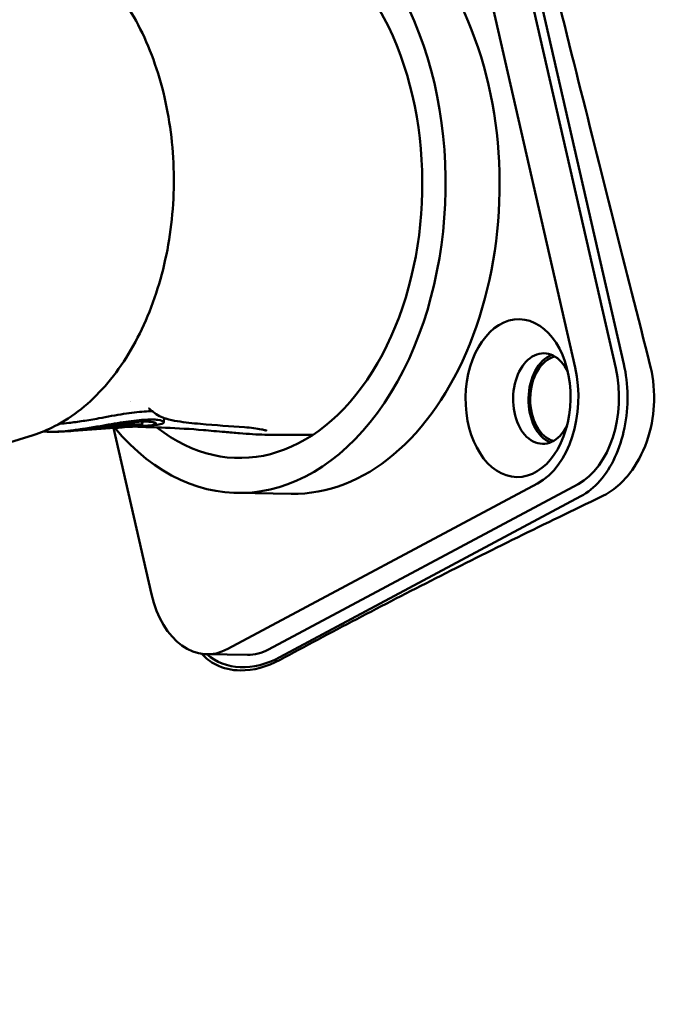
# Model space of a CAD drawing. Header units: millimetres. Extents: x 0 to 4878, y -120 to 1682.
# Tile 94 of 213: x 475 to 500, y 1304 to 1342. Entities that reach past the tile are written whole.
import ezdxf

# ---------------------------------------------------------------- set-up
doc = ezdxf.new("R2010")
doc.units = ezdxf.units.MM
doc.header["$LTSCALE"] = 2
doc.layers.add('Sichtbar (ISO)', color=7, linetype='Continuous', lineweight=50)

msp = doc.modelspace()

# ---------------------------------------------------------------- linework, layer by layer
at = {"layer": 'Sichtbar (ISO)'}
for p, q in [((491.1373, 1351.6173), (496.3025, 1329.0199)), ((492.7048, 1351.591), (497.87, 1328.9936)), ((493.1021, 1351.4001), (498.1851, 1329.1595)), ((480.4266, 1327.0725), (480.4114, 1326.9089)), ((478.5186, 1326.6929), (476.915, 1326.5779)), ((477.9327, 1326.675), (477.9286, 1326.7253)), ((479.9302, 1320.2679), (478.4625, 1326.6889)), ((478.5188, 1326.6905), (478.5153, 1326.7328)), ((479.0427, 1326.7305), (478.8451, 1326.7163)), ((479.403, 1326.7533), (479.1644, 1326.7361)), ((479.5749, 1326.932), (479.5637, 1326.8111)), ((479.5908, 1326.9326), (479.5766, 1326.7796)), ((480.0206, 1326.7976), (479.7871, 1326.7808)), ((475.3675, 1326.4154), (472.8161, 1325.6119)), ((486.1617, 1326.4177), (484.3134, 1326.4298)), ((494.8518, 1324.5463), (482.8875, 1318.1506)), ((496.4193, 1324.52), (484.455, 1318.1243)), ((485.3362, 1324.1442), (483.2462, 1324.1792)), ((496.5281, 1324.0494), (484.8959, 1317.8321)), ((482.0756, 1317.9465), (483.6431, 1317.9203))]:
    msp.add_line(p, q, dxfattribs=at)
for centre, major_axis, ratio, start_param, end_param in [((483.4438, 1335.9776), (0.1975, 11.7983), 0.6653497, 2.4877654, 6.8497837), ((485.5338, 1335.9426), (-0.1975, -11.7983), 0.6653497, 0, 3.1415927), ((483.4438, 1335.9776), (-0.1749, -10.4485), 0.6653497, 5.8143227, 9.72106), ((495.0689, 1327.8255), (0.0293, 1.7498), 0.6653497, 5.3466356, 10.3613276), ((495.6661, 1327.8155), (-0.0293, -1.7498), 0.6653497, 3.4009611, 6.0238169), ((495.6659, 1327.8156), (0.0276, 1.6498), 0.6653497, 0.1579377, 2.9839189), ((494.0986, 1327.8417), (-0.0586, -3.4995), 0.6653497, 0.3544878, 1.9252841), ((495.6661, 1327.8155), (-0.0586, -3.4995), 0.6653497, 0.3544878, 1.9252841), ((483.4438, 1335.9776), (-0.1749, -10.4485), 0.6653497, 5.6375519, 5.6375788), ((477.349, 1340.9305), (-1.1284, -14.2506), 0.9769588, 0.1734566, 0.215019), ((478.9316, 1325.2531), (0.009, -5.038), 0.0236291, 1.868369, 1.8695439), ((482.1342, 1321.446), (-0.0586, -3.4995), 0.6653497, 5.0668768, 6.6376731), ((484.2503, 1320.6568), (-2.0177, -2.8339), 0.7471574, 6.2066499, 7.2670455), ((483.7017, 1321.4198), (-0.0586, -3.4995), 0.6653497, 0, 0.3544878)]:
    msp.add_ellipse(centre, major_axis=major_axis, ratio=ratio, start_param=start_param, end_param=end_param, dxfattribs=at)
msp.add_ellipse((494.0986, 1327.8417), major_axis=(0.0511, 3.0495), ratio=0.6653497, dxfattribs=at)
for points, knots in [([(495.9513, 1392.6077), (495.9692, 1392.512), (496.0863, 1391.8995), (496.3403, 1390.686), (496.7723, 1388.7902), (497.2963, 1386.6299), (497.9006, 1384.1472), (498.6096, 1381.3011), (499.3964, 1378.141), (500.2889, 1374.5471), (501.3112, 1370.4357), (502.4655, 1365.7575), (503.7687, 1360.559), (505.2279, 1354.5852), (506.5462, 1349.2506), (507.6841, 1344.6015), (508.6846, 1340.5001), (509.5381, 1336.9062), (510.2979, 1333.7935), (510.9361, 1331.0055), (511.3199, 1329.3563), (511.4946, 1328.5864)], [0.50567716, 0.50567716, 0.50567716, 0.50567716, 0.50909091, 0.52727273, 0.54545455, 0.56363636, 0.58181818, 0.6, 0.61818182, 0.63636364, 0.65454545, 0.67272727, 0.69090909, 0.70909091, 0.72727273, 0.74545455, 0.76363636, 0.78181818, 0.8, 0.81818182, 0.83636364, 0.83636364, 0.83636364, 0.83636364]), ([(493.5357, 1351.6722), (493.63, 1351.2944), (494.3814, 1348.283), (495.3152, 1344.5495), (495.8668, 1342.3459), (497.2641, 1336.7759), (498.2865, 1332.7143), (499.1951, 1329.1427)], [0.00005512, 0.00005512, 0.00005512, 0.00005512, 0.1196796, 0.1196796, 0.19903167, 0.19903167, 0.34765959, 0.34765959, 0.34765959, 0.34765959]), ([(475.6921, 1345.8047), (476.3842, 1345.561), (477.0406, 1345.1592), (478.2487, 1344.0714), (478.7954, 1343.3739), (479.715, 1341.7549), (480.0844, 1340.8293), (480.6047, 1338.8519), (480.7551, 1337.8), (480.8232, 1335.6767), (480.7411, 1334.6056), (480.3519, 1332.549), (480.0448, 1331.5638), (479.2315, 1329.7772), (478.7254, 1328.9761), (477.5598, 1327.6479), (476.9013, 1327.1185), (475.9242, 1326.6177), (475.6482, 1326.5038), (475.3675, 1326.4154)], [1.8058793, 1.8058793, 1.8058793, 1.8058793, 2.112577, 2.112577, 2.4326566, 2.4326566, 2.7586406, 2.7586406, 3.0851179, 3.0851179, 3.4112694, 3.4112694, 3.7375719, 3.7375719, 4.0640777, 4.0640777, 4.3878495, 4.3878495, 4.5108627, 4.5108627, 4.5108627, 4.5108627]), ([(498.1851, 1329.1595), (498.2723, 1328.769), (498.3225, 1328.3533), (498.3274, 1327.9345), (498.3323, 1327.5164), (498.2921, 1327.0953), (498.2103, 1326.6938), (498.1278, 1326.289), (498.003, 1325.9042), (497.8413, 1325.5562), (497.681, 1325.2109), (497.4843, 1324.9018), (497.2612, 1324.6471), (497.0378, 1324.392), (496.7879, 1324.1913), (496.5281, 1324.0494)], [0, 0, 0, 0, 0.1998963, 0.1998963, 0.1998963, 0.3994692, 0.3994692, 0.3994692, 0.6006446, 0.6006446, 0.6006446, 0.8002135, 0.8002135, 0.8002135, 1, 1, 1, 1]), ([(497.3201, 1324.0359), (497.5384, 1324.1426), (497.7502, 1324.282), (498.1515, 1324.6262), (498.3354, 1324.8289), (498.7676, 1325.4307), (498.98, 1325.8639), (499.2746, 1326.8182), (499.3404, 1327.2943), (499.3658, 1328.2874), (499.2878, 1328.7697), (499.1951, 1329.1427)], [0.00000985, 0.00000985, 0.00000985, 0.00000985, 0.09401035, 0.09401035, 0.19099989, 0.19099989, 0.34557771, 0.34557771, 0.50256651, 0.50256651, 0.7068408, 0.7068408, 0.7068408, 0.7068408]), ([(479.8841, 1327.4048), (479.8503, 1327.4338), (479.8276, 1327.4439), (479.8239, 1327.4456), (479.8238, 1327.4457), (479.8238, 1327.4457)], [0.000041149, 0.000041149, 0.000041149, 0.000041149, 0.039791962, 0.039791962, 0.043710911, 0.043710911, 0.043710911, 0.043710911]), ([(477.8943, 1327.0611), (477.6913, 1327.0242), (477.4889, 1326.9893), (477.0987, 1326.9288), (476.911, 1326.903), (476.6187, 1326.8702), (476.5084, 1326.8598), (476.3925, 1326.8514), (476.3809, 1326.8506), (476.3694, 1326.8499)], [0.00000286, 0.00000286, 0.00000286, 0.00000286, 0.06191814, 0.06191814, 0.12193158, 0.12193158, 0.16121582, 0.16121582, 0.16562765, 0.16562765, 0.16562765, 0.16562765]), ([(479.9666, 1327.334), (479.873, 1327.335), (479.7669, 1327.3318), (479.4176, 1327.3084), (479.1478, 1327.2748), (478.5645, 1327.1834), (478.2394, 1327.1238), (477.8943, 1327.0611)], [0.92864352, 0.92864352, 0.92864352, 0.92864352, 0.97719676, 0.97719676, 1.07327032, 1.07327032, 1.16824026, 1.16824026, 1.16824026, 1.16824026]), ([(480.0206, 1326.7977), (480.1226, 1326.805), (480.2062, 1326.8166), (480.3766, 1326.8568), (480.4237, 1326.8908), (480.3938, 1326.9554), (480.3167, 1326.9852), (480.0476, 1327.0172), (479.8613, 1327.0194), (479.4019, 1326.9887), (479.1348, 1326.9564), (478.5582, 1326.8688), (478.2368, 1326.8119), (477.895, 1326.7518)], [0.69472172, 0.69472172, 0.69472172, 0.69472172, 0.75978424, 0.75978424, 0.86955834, 0.86955834, 0.97961196, 0.97961196, 1.0873433, 1.0873433, 1.19485842, 1.19485842, 1.30075864, 1.30075864, 1.30075864, 1.30075864]), ([(483.5265, 1326.7163), (482.9967, 1326.7533), (482.4088, 1326.7912), (481.5289, 1326.873), (481.2327, 1326.9021), (480.7892, 1326.9757), (480.6401, 1327.0051), (480.3309, 1327.1012), (480.1579, 1327.1698), (479.9968, 1327.3081)], [0, 0, 0, 0, 0.32341377, 0.32341377, 0.48581823, 0.48581823, 0.56756238, 0.56756238, 0.65152299, 0.65152299, 0.65152299, 0.65152299]), ([(477.895, 1326.7518), (477.7058, 1326.7186), (477.5169, 1326.6871), (477.1514, 1326.6317), (476.9744, 1326.6076), (476.5187, 1326.5555), (476.2767, 1326.5396), (475.9562, 1326.5373), (475.8446, 1326.5428), (475.7534, 1326.5543)], [0.000001, 0.000001, 0.000001, 0.000001, 0.05763014, 0.05763014, 0.11370459, 0.11370459, 0.21033281, 0.21033281, 0.27557918, 0.27557918, 0.27557918, 0.27557918]), ([(476.4746, 1326.55), (476.6128, 1326.5559), (476.7515, 1326.5673), (477.1652, 1326.6087), (477.4291, 1326.6477), (477.5963, 1326.6732)], [0.23615669, 0.23615669, 0.23615669, 0.23615669, 0.34230315, 0.34230315, 0.59151843, 0.59151843, 0.59151843, 0.59151843]), ([(477.5963, 1326.6732), (477.7926, 1326.7033), (477.9915, 1326.7355), (478.3854, 1326.7977), (478.5776, 1326.8273), (479.0162, 1326.8876), (479.2493, 1326.9132), (479.6468, 1326.9381), (479.8063, 1326.937), (480.0325, 1326.9138), (480.0948, 1326.892), (480.1099, 1326.8445), (480.0629, 1326.8197), (479.8696, 1326.7844), (479.7302, 1326.7738), (479.5523, 1326.7723)], [0.00000162, 0.00000162, 0.00000162, 0.00000162, 0.06029298, 0.06029298, 0.12034196, 0.12034196, 0.20379198, 0.20379198, 0.28708886, 0.28708886, 0.37175566, 0.37175566, 0.45612043, 0.45612043, 0.53617654, 0.53617654, 0.53617654, 0.53617654]), ([(478.1028, 1326.7074), (478.0941, 1326.7063), (478.083, 1326.7047), (478.0589, 1326.7012), (478.0483, 1326.6996), (478.0186, 1326.6949), (478.0007, 1326.6918), (477.9704, 1326.686), (477.9581, 1326.6834), (477.9403, 1326.679), (477.9349, 1326.6771), (477.9316, 1326.6745), (477.9338, 1326.6736), (477.9454, 1326.673), (477.9548, 1326.6732), (477.9799, 1326.6746), (477.9955, 1326.6757), (478.0221, 1326.6781), (478.0317, 1326.6791), (478.0515, 1326.6811), (478.0616, 1326.6822), (478.0719, 1326.6834)], [0.000001, 0.000001, 0.000001, 0.000001, 0.002625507, 0.002625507, 0.004782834, 0.004782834, 0.008821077, 0.008821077, 0.012746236, 0.012746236, 0.016595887, 0.016595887, 0.020440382, 0.020440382, 0.024298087, 0.024298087, 0.028197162, 0.028197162, 0.030223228, 0.030223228, 0.032247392, 0.032247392, 0.032247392, 0.032247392]), ([(478.0719, 1326.6834), (478.2002, 1326.6983), (478.3264, 1326.7128), (478.5656, 1326.7382), (478.6778, 1326.7491), (478.8796, 1326.7652), (478.9684, 1326.7705), (479.0796, 1326.7742), (479.1128, 1326.7748), (479.1568, 1326.7747), (479.1705, 1326.7745), (479.1892, 1326.774), (479.195, 1326.7738), (479.2022, 1326.7736), (479.2036, 1326.7735), (479.2062, 1326.7734), (479.2092, 1326.7733), (479.2126, 1326.7731), (479.2132, 1326.773), (479.2147, 1326.773), (479.2151, 1326.773), (479.2158, 1326.7729), (479.2161, 1326.7729), (479.2165, 1326.7729), (479.2166, 1326.7729), (479.2168, 1326.7729), (479.2169, 1326.7729), (479.217, 1326.7729), (479.2171, 1326.7729), (479.2172, 1326.7728)], [0.000001, 0.000001, 0.000001, 0.000001, 0.03894735, 0.03894735, 0.07779256, 0.07779256, 0.11634059, 0.11634059, 0.13554998, 0.13554998, 0.1451355, 0.1451355, 0.15009408, 0.15009408, 0.15133003, 0.15133003, 0.15233203, 0.15233203, 0.15312098, 0.15312098, 0.15359895, 0.15359895, 0.15389342, 0.15389342, 0.15405046, 0.15405046, 0.15416118, 0.15416118, 0.15427774, 0.15427774, 0.15427774, 0.15427774]), ([(479.5601, 1326.8132), (479.523, 1326.821), (479.4592, 1326.8261), (479.2831, 1326.827), (479.1718, 1326.8227), (478.9113, 1326.8036), (478.7637, 1326.789), (478.4451, 1326.7522), (478.2756, 1326.7302), (478.1028, 1326.7074)], [0.000001, 0.000001, 0.000001, 0.000001, 0.05230894, 0.05230894, 0.10463834, 0.10463834, 0.15706057, 0.15706057, 0.20962428, 0.20962428, 0.20962428, 0.20962428]), ([(478.6404, 1326.7035), (478.6355, 1326.703), (478.6306, 1326.7025), (478.6258, 1326.702), (478.619, 1326.7014), (478.6125, 1326.7007), (478.606, 1326.7), (478.6034, 1326.6998), (478.6008, 1326.6995), (478.5982, 1326.6992), (478.5939, 1326.6988), (478.5896, 1326.6984), (478.5855, 1326.6979), (478.5819, 1326.6976), (478.5785, 1326.6972), (478.5751, 1326.6969), (478.5706, 1326.6964), (478.5663, 1326.6959), (478.5622, 1326.6955), (478.5577, 1326.695), (478.5535, 1326.6946), (478.5496, 1326.6942), (478.5474, 1326.6939), (478.5453, 1326.6937), (478.5433, 1326.6935), (478.5386, 1326.693), (478.5346, 1326.6925), (478.5312, 1326.6921), (478.5264, 1326.6916), (478.5229, 1326.6912), (478.5209, 1326.6909), (478.5189, 1326.6906), (478.5184, 1326.6904), (478.5192, 1326.6904), (478.5198, 1326.6904), (478.5208, 1326.6904), (478.5223, 1326.6905), (478.5232, 1326.6905), (478.5242, 1326.6906), (478.5254, 1326.6906), (478.5272, 1326.6907), (478.5293, 1326.6909), (478.5316, 1326.691), (478.5332, 1326.6911), (478.5349, 1326.6912), (478.5366, 1326.6913), (478.5397, 1326.6915), (478.543, 1326.6918), (478.5464, 1326.692), (478.5479, 1326.6921), (478.5493, 1326.6922), (478.5508, 1326.6923), (478.5557, 1326.6927), (478.5608, 1326.693), (478.566, 1326.6934), (478.5714, 1326.6938), (478.5768, 1326.6942), (478.5822, 1326.6945), (478.5847, 1326.6947), (478.5872, 1326.6949), (478.5897, 1326.6951), (478.5924, 1326.6953), (478.5951, 1326.6955), (478.5978, 1326.6957), (478.6029, 1326.6961), (478.6079, 1326.6964), (478.6128, 1326.6968), (478.6141, 1326.6969), (478.6155, 1326.697), (478.6168, 1326.6971), (478.6202, 1326.6974), (478.6236, 1326.6976), (478.6269, 1326.6979), (478.6315, 1326.6982), (478.6359, 1326.6985), (478.6401, 1326.6988), (478.6421, 1326.699), (478.6441, 1326.6992), (478.6461, 1326.6993), (478.6482, 1326.6995), (478.6503, 1326.6996), (478.6523, 1326.6998), (478.6562, 1326.7001), (478.6599, 1326.7004), (478.6635, 1326.7006), (478.667, 1326.7009), (478.6704, 1326.7012), (478.6737, 1326.7014), (478.6769, 1326.7017), (478.6801, 1326.702), (478.683, 1326.7022), (478.686, 1326.7024), (478.6888, 1326.7027), (478.6915, 1326.7029), (478.6942, 1326.7031), (478.6968, 1326.7033), (478.6993, 1326.7035), (478.7017, 1326.7037), (478.7041, 1326.7039), (478.7063, 1326.7041)], [0.00000003, 0.00000003, 0.00000003, 0.00000003, 0.01857076, 0.01857076, 0.01857076, 0.04545455, 0.04545455, 0.04545455, 0.05640649, 0.05640649, 0.05640649, 0.07494199, 0.07494199, 0.07494199, 0.09090909, 0.09090909, 0.09090909, 0.11240862, 0.11240862, 0.11240862, 0.13636364, 0.13636364, 0.13636364, 0.14996136, 0.14996136, 0.14996136, 0.18181818, 0.18181818, 0.18181818, 0.22727273, 0.22727273, 0.22727273, 0.27272727, 0.27272727, 0.27272727, 0.3011925, 0.3011925, 0.3011925, 0.31818182, 0.31818182, 0.31818182, 0.34526936, 0.34526936, 0.34526936, 0.36363636, 0.36363636, 0.36363636, 0.39571655, 0.39571655, 0.39571655, 0.40909091, 0.40909091, 0.40909091, 0.45365128, 0.45365128, 0.45365128, 0.5, 0.5, 0.5, 0.52158731, 0.52158731, 0.52158731, 0.54545455, 0.54545455, 0.54545455, 0.59090909, 0.59090909, 0.59090909, 0.60338626, 0.60338626, 0.60338626, 0.63636364, 0.63636364, 0.63636364, 0.68181818, 0.68181818, 0.68181818, 0.70370481, 0.70370481, 0.70370481, 0.72727273, 0.72727273, 0.72727273, 0.77272727, 0.77272727, 0.77272727, 0.81818182, 0.81818182, 0.81818182, 0.86363636, 0.86363636, 0.86363636, 0.90909091, 0.90909091, 0.90909091, 0.95454545, 0.95454545, 0.95454545, 1, 1, 1, 1]), ([(479.0427, 1326.7305), (479.1004, 1326.732), (479.1488, 1326.7346), (479.2253, 1326.7412), (479.2531, 1326.7452), (479.27, 1326.7493)], [-0.06003176, -0.06003176, -0.06003176, -0.06003176, -0.030017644, -0.030017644, -0.000001, -0.000001, -0.000001, -0.000001]), ([(479.5744, 1326.7784), (479.5762, 1326.779), (479.5769, 1326.7795), (479.5761, 1326.7803), (479.5746, 1326.7805), (479.5672, 1326.781), (479.5587, 1326.7809), (479.5352, 1326.7797), (479.5205, 1326.7786), (479.4868, 1326.7758), (479.4679, 1326.774), (479.4287, 1326.7699), (479.4084, 1326.7677), (479.3694, 1326.7632), (479.3507, 1326.7609), (479.3177, 1326.7567), (479.3035, 1326.7547), (479.2869, 1326.7523), (479.2821, 1326.7516), (479.2746, 1326.7503), (479.2718, 1326.7498), (479.27, 1326.7493)], [0.000001, 0.000001, 0.000001, 0.000001, 0.003182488, 0.003182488, 0.00637883, 0.00637883, 0.012361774, 0.012361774, 0.018312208, 0.018312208, 0.024276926, 0.024276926, 0.030284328, 0.030284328, 0.036344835, 0.036344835, 0.042403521, 0.042403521, 0.045534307, 0.045534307, 0.048650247, 0.048650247, 0.048650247, 0.048650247]), ([(479.403, 1326.7533), (479.4138, 1326.754), (479.4241, 1326.7549), (479.4341, 1326.7557), (479.4476, 1326.7569), (479.4604, 1326.7582), (479.4723, 1326.7595), (479.4899, 1326.7615), (479.5057, 1326.7637), (479.5196, 1326.766), (479.5429, 1326.7698), (479.5612, 1326.7739), (479.5744, 1326.7784)], [0.71211994, 0.71211994, 0.71211994, 0.71211994, 0.74921425, 0.74921425, 0.74921425, 0.8, 0.8, 0.8, 0.87502564, 0.87502564, 0.87502564, 1, 1, 1, 1]), ([(479.4422, 1326.7851), (479.4618, 1326.7878), (479.4804, 1326.7906), (479.5138, 1326.7964), (479.5281, 1326.7993), (479.5519, 1326.8049), (479.5583, 1326.8072), (479.5654, 1326.8111), (479.5637, 1326.8124), (479.5601, 1326.8132)], [0.000000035, 0.000000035, 0.000000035, 0.000000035, 0.00606282, 0.00606282, 0.012225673, 0.012225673, 0.019248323, 0.019248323, 0.028833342, 0.028833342, 0.028833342, 0.028833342]), ([(476.4746, 1326.55), (476.4534, 1326.5491), (476.4322, 1326.5482), (476.3898, 1326.5465), (476.3685, 1326.5457), (476.3261, 1326.5443), (476.3048, 1326.5435), (476.2624, 1326.5422), (476.2411, 1326.5416), (476.1986, 1326.5404), (476.1774, 1326.5399), (476.1561, 1326.5394)], [4.689439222, 4.689439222, 4.689439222, 4.689439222, 4.691989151, 4.691989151, 4.69453908, 4.69453908, 4.697089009, 4.697089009, 4.699638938, 4.699638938, 4.702188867, 4.702188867, 4.702188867, 4.702188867]), ([(476.915, 1326.5779), (476.9087, 1326.5774), (476.9002, 1326.5768), (476.8799, 1326.5755), (476.8703, 1326.5749), (476.8379, 1326.573), (476.8172, 1326.5718), (476.7893, 1326.5705), (476.7777, 1326.5699), (476.766, 1326.5695)], [0.000001, 0.000001, 0.000001, 0.000001, 0.002540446, 0.002540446, 0.004628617, 0.004628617, 0.009277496, 0.009277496, 0.012429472, 0.012429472, 0.012429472, 0.012429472]), ([(484.3134, 1326.4298), (484.1728, 1326.4307), (484.0098, 1326.4376), (483.6782, 1326.4579), (483.5077, 1326.4708), (483.1473, 1326.5001), (482.9545, 1326.5169), (482.4846, 1326.558), (482.2083, 1326.5825), (481.9381, 1326.6063)], [0.00000502, 0.00000502, 0.00000502, 0.00000502, 0.05524098, 0.05524098, 0.10656632, 0.10656632, 0.16404889, 0.16404889, 0.24946819, 0.24946819, 0.24946819, 0.24946819]), ([(484.3925, 1326.5835), (484.3925, 1326.5835), (484.3922, 1326.5836), (484.388, 1326.585), (484.3749, 1326.5892), (484.3258, 1326.6026), (484.2793, 1326.6137), (484.2126, 1326.6279), (484.1981, 1326.6309), (484.1832, 1326.6339)], [0.064512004, 0.064512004, 0.064512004, 0.064512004, 0.06882217, 0.06882217, 0.093569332, 0.093569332, 0.13785254, 0.13785254, 0.149588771, 0.149588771, 0.149588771, 0.149588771]), ([(480.7535, 1270.5136), (480.7253, 1272.2111), (480.692, 1273.9107), (480.5222, 1276.8777), (480.3652, 1278.1579), (479.8408, 1280.8862), (479.4604, 1282.3016), (478.5743, 1285.1085), (478.0659, 1286.5183), (476.0569, 1292.1295), (474.6066, 1296.2972), (471.824, 1304.3398), (470.4903, 1308.2039), (468.4408, 1313.9206), (467.7421, 1315.8071), (466.441, 1319.7939), (465.8043, 1321.9826), (465.6557, 1324.4434)], [0, 0, 0, 0, 0.5094559, 0.5094559, 0.8939617, 0.8939617, 1.3789092, 1.3789092, 1.9278409, 1.9278409, 3.572663, 3.572663, 5.1084231, 5.1084231, 5.8749357, 5.8749357, 6.6547799, 6.6547799, 6.6547799, 6.6547799]), ([(484.9046, 1317.7307), (486.8499, 1318.7824), (488.8537, 1319.8324), (492.9913, 1321.9343), (495.1252, 1322.986), (497.3201, 1324.0359)], [-1.8830043, -1.8830043, -1.8830043, -1.8830043, -0.9434483, -0.9434483, -0.0000098, -0.0000098, -0.0000098, -0.0000098]), ([(484.9046, 1317.7307), (484.3997, 1317.4577), (483.8664, 1317.3119), (483.0359, 1317.3244), (482.7127, 1317.3929), (482.2126, 1317.6498), (482.0315, 1317.7903), (481.8794, 1317.9622)], [0.00000533, 0.00000533, 0.00000533, 0.00000533, 0.24326288, 0.24326288, 0.39922043, 0.39922043, 0.50785211, 0.50785211, 0.50785211, 0.50785211])]:
    msp.add_open_spline(points, degree=3, knots=knots, dxfattribs=at)
for points in [[(479.9969, 1327.3081), (479.9593, 1327.3404), (479.9217, 1327.3726), (479.8841, 1327.4048)], [(479.4422, 1326.7851), (479.1948, 1326.7514), (478.9491, 1326.7242), (478.7063, 1326.7041)], [(480.479, 1326.6971), (480.066, 1326.712), (479.6581, 1326.727), (479.2528, 1326.7425)], [(481.9381, 1326.6063), (481.4427, 1326.6501), (480.9596, 1326.6798), (480.479, 1326.6971)], [(484.1832, 1326.6339), (484.0039, 1326.6705), (483.7657, 1326.6996), (483.5265, 1326.7163)]]:
    msp.add_open_spline(points, degree=3, dxfattribs=at)

doc.saveas('drawing.dxf')
